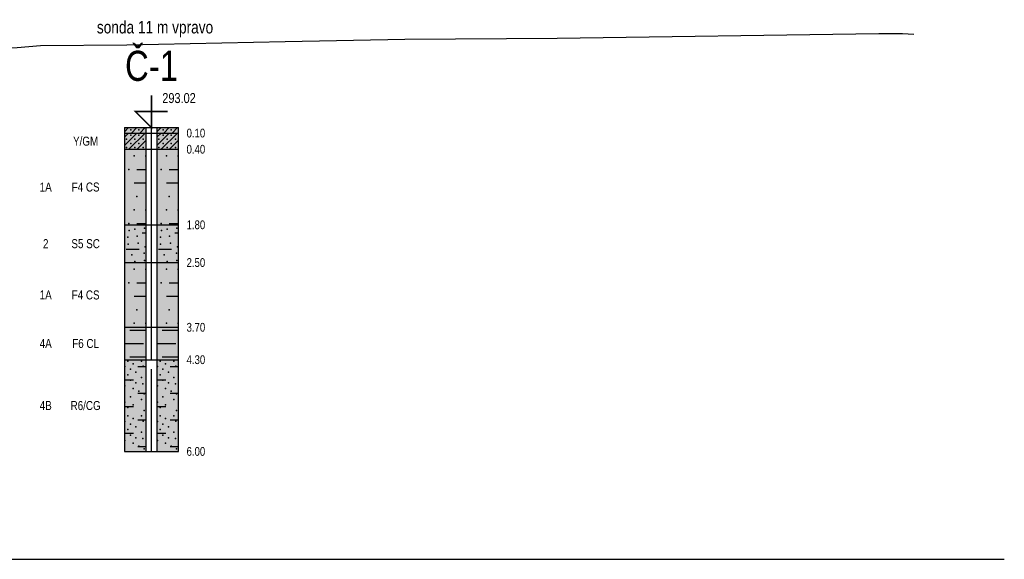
# Model space of a CAD drawing. Header units: metres. Extents: x -912764 to -454925, y -2226138 to -1112338.
# Tile 61 of 256: x -456244 to -456226, y -1113074 to -1113064. Entities that reach past the tile are written whole.
import ezdxf
from ezdxf.enums import TextEntityAlignment as Align

# ---------------------------------------------------------------- set-up
doc = ezdxf.new("R2010")
doc.units = ezdxf.units.M
doc.linetypes.add('DASH-DOT', pattern=[3.556, 1.524, -1.016, 0, -1.016])
doc.linetypes.add('SOLID', pattern=[0])
for name, color, linetype in [('_sonda_C-1', 6, 'SOLID'), ('PR-Teren', 92, 'Continuous'), ('ZPR', 7, 'Continuous')]:
    doc.layers.add(name, color=color, linetype=linetype)
doc.styles.add('Arial', font='arial.ttf', dxfattribs={"width": 0.8})

msp = doc.modelspace()

# ---------------------------------------------------------------- linework, layer by layer
at = {"layer": '_sonda_C-1', "color": 7, "linetype": 'SOLID', "const_width": 0.03}
msp.add_lwpolyline([(-456241.5446, -1113065.6386), (-456241.5446, -1113066.2386), (-456241.8446, -1113065.9386), (-456241.2446, -1113065.9386)], dxfattribs=at)
at = {"layer": '_sonda_C-1', "color": 7, "linetype": 'SOLID'}
for points in [[(-456242.0446, -1113066.3148), (-456241.9684, -1113066.2386)], [(-456242.0446, -1113066.3148), (-456241.9684, -1113066.2386)], [(-456242.0446, -1113066.2386), (-456242.0446, -1113066.3386)], [(-456242.0446, -1113066.2386), (-456241.6446, -1113066.2386)], [(-456242.0446, -1113066.2386), (-456241.6446, -1113066.2386)], [(-456241.916, -1113066.3386), (-456241.816, -1113066.2386)], [(-456241.916, -1113066.3386), (-456241.816, -1113066.2386)], [(-456241.7636, -1113066.3386), (-456241.6636, -1113066.2386)], [(-456241.7636, -1113066.3386), (-456241.6636, -1113066.2386)], [(-456241.6446, -1113066.3386), (-456241.6446, -1113066.2386)], [(-456241.6446, -1113066.2386), (-456241.4446, -1113066.2386)], [(-456241.6446, -1113066.2386), (-456241.4446, -1113066.2386)], [(-456241.4446, -1113066.3148), (-456241.3684, -1113066.2386)], [(-456241.4446, -1113066.3148), (-456241.3684, -1113066.2386)], [(-456241.4446, -1113066.2386), (-456241.4446, -1113066.3386)], [(-456241.4446, -1113066.2386), (-456241.0446, -1113066.2386)], [(-456241.4446, -1113066.2386), (-456241.0446, -1113066.2386)], [(-456241.316, -1113066.3386), (-456241.216, -1113066.2386)], [(-456241.316, -1113066.3386), (-456241.216, -1113066.2386)], [(-456241.1636, -1113066.3386), (-456241.0636, -1113066.2386)], [(-456241.1636, -1113066.3386), (-456241.0636, -1113066.2386)], [(-456241.0446, -1113066.3386), (-456241.0446, -1113066.2386)], [(-456242.0446, -1113066.3386), (-456241.6446, -1113066.3386)], [(-456242.0446, -1113066.4148), (-456241.9684, -1113066.3386)], [(-456242.0446, -1113066.5672), (-456241.816, -1113066.3386)], [(-456242.0446, -1113066.4148), (-456241.9684, -1113066.3386)], [(-456242.0446, -1113066.5672), (-456241.816, -1113066.3386)], [(-456242.0446, -1113066.3386), (-456242.0446, -1113066.6386)], [(-456242.0446, -1113066.3386), (-456241.6446, -1113066.3386)], [(-456241.9636, -1113066.6386), (-456241.6636, -1113066.3386)], [(-456241.9636, -1113066.6386), (-456241.6636, -1113066.3386)], [(-456241.8112, -1113066.6386), (-456241.6446, -1113066.472)], [(-456241.8112, -1113066.6386), (-456241.6446, -1113066.472)], [(-456241.6446, -1113066.6386), (-456241.6446, -1113066.3386)], [(-456241.6446, -1113066.3386), (-456241.4446, -1113066.3386)], [(-456241.6446, -1113066.3386), (-456241.4446, -1113066.3386)], [(-456241.4446, -1113066.3386), (-456241.0446, -1113066.3386)], [(-456241.4446, -1113066.4148), (-456241.3684, -1113066.3386)], [(-456241.4446, -1113066.5672), (-456241.216, -1113066.3386)], [(-456241.4446, -1113066.4148), (-456241.3684, -1113066.3386)], [(-456241.4446, -1113066.5672), (-456241.216, -1113066.3386)], [(-456241.4446, -1113066.3386), (-456241.4446, -1113066.6386)], [(-456241.4446, -1113066.3386), (-456241.0446, -1113066.3386)], [(-456241.3636, -1113066.6386), (-456241.0636, -1113066.3386)], [(-456241.3636, -1113066.6386), (-456241.0636, -1113066.3386)], [(-456241.2112, -1113066.6386), (-456241.0446, -1113066.472)], [(-456241.2112, -1113066.6386), (-456241.0446, -1113066.472)], [(-456241.0446, -1113066.6386), (-456241.0446, -1113066.3386)], [(-456242.0446, -1113066.6386), (-456241.6446, -1113066.6386)], [(-456242.0446, -1113066.6386), (-456242.0446, -1113068.0386)], [(-456242.0446, -1113066.6386), (-456241.6446, -1113066.6386)], [(-456241.6588, -1113066.6386), (-456241.6446, -1113066.6244)], [(-456241.6588, -1113066.6386), (-456241.6446, -1113066.6244)], [(-456241.6446, -1113068.0386), (-456241.6446, -1113066.6386)], [(-456241.6446, -1113066.6386), (-456241.4446, -1113066.6386)], [(-456241.6446, -1113066.6386), (-456241.4446, -1113066.6386)], [(-456241.4446, -1113066.6386), (-456241.0446, -1113066.6386)], [(-456241.4446, -1113066.6386), (-456241.4446, -1113068.0386)], [(-456241.4446, -1113066.6386), (-456241.0446, -1113066.6386)], [(-456241.0588, -1113066.6386), (-456241.0446, -1113066.6244)], [(-456241.0588, -1113066.6386), (-456241.0446, -1113066.6244)], [(-456241.0446, -1113068.0386), (-456241.0446, -1113066.6386)], [(-456241.6643, -1113066.7636), (-456241.6446, -1113066.7636)], [(-456241.0643, -1113066.7636), (-456241.0446, -1113066.7636)], [(-456241.8143, -1113067.0136), (-456241.6446, -1113067.0136)], [(-456241.2143, -1113067.0136), (-456241.0446, -1113067.0136)], [(-456241.8643, -1113067.2636), (-456241.6446, -1113067.2636)], [(-456241.2643, -1113067.2636), (-456241.0446, -1113067.2636)], [(-456241.6643, -1113067.7636), (-456241.6446, -1113067.7636)], [(-456241.0643, -1113067.7636), (-456241.0446, -1113067.7636)], [(-456242.0446, -1113068.0386), (-456241.6446, -1113068.0386)], [(-456242.0446, -1113068.0386), (-456242.0446, -1113068.7386)], [(-456242.0446, -1113068.0386), (-456241.6446, -1113068.0386)], [(-456241.8143, -1113068.0136), (-456241.6446, -1113068.0136)], [(-456241.6446, -1113068.7386), (-456241.6446, -1113068.0386)], [(-456241.6446, -1113068.0386), (-456241.4446, -1113068.0386)], [(-456241.6446, -1113068.0386), (-456241.4446, -1113068.0386)], [(-456241.4446, -1113068.0386), (-456241.0446, -1113068.0386)], [(-456241.4446, -1113068.0386), (-456241.4446, -1113068.7386)], [(-456241.4446, -1113068.0386), (-456241.0446, -1113068.0386)], [(-456241.2143, -1113068.0136), (-456241.0446, -1113068.0136)], [(-456241.0446, -1113068.7386), (-456241.0446, -1113068.0386)], [(-456241.7145, -1113068.1886), (-456241.6446, -1113068.1886)], [(-456241.1145, -1113068.1886), (-456241.0446, -1113068.1886)], [(-456242.0145, -1113068.4886), (-456241.7748, -1113068.4886)], [(-456241.4145, -1113068.4886), (-456241.1748, -1113068.4886)], [(-456242.0446, -1113068.7386), (-456241.6446, -1113068.7386)], [(-456242.0446, -1113068.7386), (-456242.0446, -1113069.9386)], [(-456242.0446, -1113068.7386), (-456241.6446, -1113068.7386)], [(-456241.6643, -1113068.8636), (-456241.6446, -1113068.8636)], [(-456241.6446, -1113069.9386), (-456241.6446, -1113068.7386)], [(-456241.6446, -1113068.7386), (-456241.4446, -1113068.7386)], [(-456241.6446, -1113068.7386), (-456241.4446, -1113068.7386)], [(-456241.4446, -1113068.7386), (-456241.0446, -1113068.7386)], [(-456241.4446, -1113068.7386), (-456241.4446, -1113069.9386)], [(-456241.4446, -1113068.7386), (-456241.0446, -1113068.7386)], [(-456241.0643, -1113068.8636), (-456241.0446, -1113068.8636)], [(-456241.0446, -1113069.9386), (-456241.0446, -1113068.7386)], [(-456241.8143, -1113069.1136), (-456241.6446, -1113069.1136)], [(-456241.2143, -1113069.1136), (-456241.0446, -1113069.1136)], [(-456241.8643, -1113069.3636), (-456241.6446, -1113069.3636)], [(-456241.2643, -1113069.3636), (-456241.0446, -1113069.3636)], [(-456242.0446, -1113069.9386), (-456241.6446, -1113069.9386)], [(-456242.0446, -1113069.9386), (-456242.0446, -1113070.5386)], [(-456242.0446, -1113069.9386), (-456241.6446, -1113069.9386)], [(-456241.6643, -1113069.8636), (-456241.6446, -1113069.8636)], [(-456241.6446, -1113070.5386), (-456241.6446, -1113069.9386)], [(-456241.6446, -1113069.9386), (-456241.4446, -1113069.9386)], [(-456241.6446, -1113069.9386), (-456241.4446, -1113069.9386)], [(-456241.4446, -1113069.9386), (-456241.0446, -1113069.9386)], [(-456241.4446, -1113069.9386), (-456241.4446, -1113070.5386)], [(-456241.4446, -1113069.9386), (-456241.0446, -1113069.9386)], [(-456241.0643, -1113069.8636), (-456241.0446, -1113069.8636)], [(-456241.0446, -1113070.5386), (-456241.0446, -1113069.9386)], [(-456241.9446, -1113069.9886), (-456241.6446, -1113069.9886)], [(-456241.3446, -1113069.9886), (-456241.0446, -1113069.9886)], [(-456242.0446, -1113070.2386), (-456241.6946, -1113070.2386)], [(-456241.4446, -1113070.2386), (-456241.0946, -1113070.2386)], [(-456241.9446, -1113070.4886), (-456241.6446, -1113070.4886)], [(-456241.3446, -1113070.4886), (-456241.0446, -1113070.4886)], [(-456242.0446, -1113070.5386), (-456241.6446, -1113070.5386)], [(-456242.0446, -1113070.5386), (-456242.0446, -1113072.2386)], [(-456242.0446, -1113070.5386), (-456241.6446, -1113070.5386)], [(-456241.7971, -1113070.6623), (-456241.6446, -1113070.6623)], [(-456241.6446, -1113072.2386), (-456241.6446, -1113070.5386)], [(-456241.6446, -1113070.5386), (-456241.4446, -1113070.5386)], [(-456241.6446, -1113070.5386), (-456241.4446, -1113070.5386)], [(-456241.4446, -1113070.5386), (-456241.0446, -1113070.5386)], [(-456241.4446, -1113070.5386), (-456241.4446, -1113072.2386)], [(-456241.4446, -1113070.5386), (-456241.0446, -1113070.5386)], [(-456241.1971, -1113070.6623), (-456241.0446, -1113070.6623)], [(-456241.0446, -1113072.2386), (-456241.0446, -1113070.5386)], [(-456242.0446, -1113070.9098), (-456241.8796, -1113070.9098)], [(-456241.4446, -1113070.9098), (-456241.2796, -1113070.9098)], [(-456241.7971, -1113071.1573), (-456241.6446, -1113071.1573)], [(-456241.1971, -1113071.1573), (-456241.0446, -1113071.1573)], [(-456242.0446, -1113071.4048), (-456241.8796, -1113071.4048)], [(-456241.4446, -1113071.4048), (-456241.2796, -1113071.4048)], [(-456241.7971, -1113071.6523), (-456241.6446, -1113071.6523)], [(-456241.1971, -1113071.6523), (-456241.0446, -1113071.6523)], [(-456242.0446, -1113071.8998), (-456241.8796, -1113071.8998)], [(-456241.4446, -1113071.8998), (-456241.2796, -1113071.8998)], [(-456241.7971, -1113072.1473), (-456241.6446, -1113072.1473)], [(-456241.1971, -1113072.1473), (-456241.0446, -1113072.1473)], [(-456242.0446, -1113072.2386), (-456241.6446, -1113072.2386)], [(-456241.6446, -1113072.2386), (-456241.4446, -1113072.2386)], [(-456241.6446, -1113072.2386), (-456241.4446, -1113072.2386)], [(-456241.4446, -1113072.2386), (-456241.0446, -1113072.2386)]]:
    msp.add_lwpolyline(points, dxfattribs=at)
at = {"layer": '_sonda_C-1', "color": 7, "linetype": 'DASH-DOT'}
for points in [[(-456241.5446, -1113066.3386), (-456241.5446, -1113066.2386)], [(-456241.5446, -1113066.6386), (-456241.5446, -1113066.3386)], [(-456241.5446, -1113068.0386), (-456241.5446, -1113066.6386)], [(-456241.5446, -1113068.7386), (-456241.5446, -1113068.0386)], [(-456241.5446, -1113069.9386), (-456241.5446, -1113068.7386)], [(-456241.5446, -1113070.5386), (-456241.5446, -1113069.9386)], [(-456241.5446, -1113072.2386), (-456241.5446, -1113070.5386)]]:
    msp.add_lwpolyline(points, dxfattribs=at)
at = {"layer": '_sonda_C-1', "color": 7}
for p in [(-456241.9303, -1113066.2767), (-456241.7779, -1113066.2767), (-456241.3303, -1113066.2767), (-456241.1779, -1113066.2767), (-456242.0065, -1113066.4529), (-456241.9303, -1113066.3767), (-456241.8541, -1113066.4529), (-456241.7779, -1113066.3767), (-456241.7017, -1113066.4529), (-456241.4065, -1113066.4529), (-456241.3303, -1113066.3767), (-456241.2541, -1113066.4529), (-456241.1779, -1113066.3767), (-456241.1017, -1113066.4529), (-456242.0065, -1113066.6053), (-456241.9303, -1113066.5291), (-456241.8541, -1113066.6053), (-456241.7779, -1113066.5291), (-456241.7017, -1113066.6053), (-456241.4065, -1113066.6053), (-456241.3303, -1113066.5291), (-456241.2541, -1113066.6053), (-456241.1779, -1113066.5291), (-456241.1017, -1113066.6053), (-456241.8666, -1113066.7636), (-456241.2666, -1113066.7636), (-456241.9666, -1113067.0136), (-456241.3666, -1113067.0136), (-456241.8143, -1113067.5136), (-456241.2143, -1113067.5136), (-456241.8666, -1113067.7636), (-456241.2666, -1113067.7636), (-456241.9666, -1113068.0136), (-456241.8527, -1113068.118), (-456241.6757, -1113068.0982), (-456241.3666, -1113068.0136), (-456241.2527, -1113068.118), (-456241.0757, -1113068.0982), (-456241.9807, -1113068.2663), (-456241.961, -1113068.1457), (-456241.8082, -1113068.2484), (-456241.3807, -1113068.2663), (-456241.361, -1113068.1457), (-456241.2082, -1113068.2484), (-456241.9757, -1113068.3982), (-456241.7914, -1113068.3798), (-456241.661, -1113068.4457), (-456241.3757, -1113068.3982), (-456241.1914, -1113068.3798), (-456241.061, -1113068.4457), (-456241.9109, -1113068.5933), (-456241.6807, -1113068.5663), (-456241.3109, -1113068.5933), (-456241.0807, -1113068.5663), (-456241.8666, -1113068.8636), (-456241.8527, -1113068.718), (-456241.6757, -1113068.6982), (-456241.2666, -1113068.8636), (-456241.2527, -1113068.718), (-456241.0757, -1113068.6982), (-456241.9666, -1113069.1136), (-456241.3666, -1113069.1136), (-456241.8143, -1113069.6136), (-456241.2143, -1113069.6136), (-456241.8666, -1113069.8636), (-456241.2666, -1113069.8636), (-456242.0357, -1113070.6656), (-456241.9849, -1113070.564), (-456241.8833, -1113070.6148), (-456241.7309, -1113070.564), (-456241.696, -1113070.661), (-456241.4357, -1113070.6656), (-456241.3849, -1113070.564), (-456241.2833, -1113070.6148), (-456241.1309, -1113070.564), (-456241.096, -1113070.661), (-456241.9849, -1113070.818), (-456241.9341, -1113070.7164), (-456241.8325, -1113070.7672), (-456241.7309, -1113070.8688), (-456241.3849, -1113070.818), (-456241.3341, -1113070.7164), (-456241.2325, -1113070.7672), (-456241.1309, -1113070.8688), (-456242.0357, -1113071.0212), (-456241.9341, -1113070.9196), (-456241.8325, -1113070.9704), (-456241.7029, -1113070.9865), (-456241.4357, -1113071.0212), (-456241.3341, -1113070.9196), (-456241.2325, -1113070.9704), (-456241.1029, -1113070.9865), (-456241.9341, -1113071.2244), (-456241.8833, -1113071.072), (-456241.7817, -1113071.1228), (-456241.6801, -1113071.1736), (-456241.3341, -1113071.2244), (-456241.2833, -1113071.072), (-456241.1817, -1113071.1228), (-456241.0801, -1113071.1736), (-456242.0357, -1113071.326), (-456241.8833, -1113071.3768), (-456241.7309, -1113071.2752), (-456241.4357, -1113071.326), (-456241.2833, -1113071.3768), (-456241.1309, -1113071.2752), (-456241.9849, -1113071.4276), (-456241.9849, -1113071.58), (-456241.7309, -1113071.58), (-456241.6801, -1113071.4784), (-456241.3849, -1113071.4276), (-456241.3849, -1113071.58), (-456241.1309, -1113071.58), (-456241.0801, -1113071.4784), (-456242.0357, -1113071.6816), (-456241.9341, -1113071.7324), (-456241.8833, -1113071.6308), (-456241.8325, -1113071.7832), (-456241.696, -1113071.677), (-456241.4357, -1113071.6816), (-456241.3341, -1113071.7324), (-456241.2833, -1113071.6308), (-456241.2325, -1113071.7832), (-456241.096, -1113071.677), (-456241.9849, -1113071.834), (-456241.9341, -1113071.9356), (-456241.7309, -1113071.8848), (-456241.3849, -1113071.834), (-456241.3341, -1113071.9356), (-456241.1309, -1113071.8848), (-456242.0357, -1113072.0372), (-456241.8833, -1113072.088), (-456241.8325, -1113071.9864), (-456241.7817, -1113072.1388), (-456241.7029, -1113072.0025), (-456241.4357, -1113072.0372), (-456241.2833, -1113072.088), (-456241.2325, -1113071.9864), (-456241.1817, -1113072.1388), (-456241.1029, -1113072.0025), (-456241.6801, -1113072.1896), (-456241.0801, -1113072.1896)]:
    msp.add_point(p, dxfattribs=at)
for points in [[(-456242.0446, -1113066.3386), (-456241.6446, -1113066.3386), (-456242.0446, -1113066.2386), (-456241.6446, -1113066.2386)], [(-456241.4446, -1113066.3386), (-456241.0446, -1113066.3386), (-456241.4446, -1113066.2386), (-456241.0446, -1113066.2386)]]:
    msp.add_solid(points, dxfattribs=at)
at = {"layer": '_sonda_C-1', "color": 1}
for points in [[(-456242.0446, -1113066.6386), (-456241.6446, -1113066.6386), (-456242.0446, -1113066.3386), (-456241.6446, -1113066.3386)], [(-456241.4446, -1113066.6386), (-456241.0446, -1113066.6386), (-456241.4446, -1113066.3386), (-456241.0446, -1113066.3386)]]:
    msp.add_solid(points, dxfattribs=at)
at = {"layer": '_sonda_C-1', "color": 51}
for points in [[(-456242.0446, -1113068.0386), (-456241.6446, -1113068.0386), (-456242.0446, -1113066.6386), (-456241.6446, -1113066.6386)], [(-456241.4446, -1113068.0386), (-456241.0446, -1113068.0386), (-456241.4446, -1113066.6386), (-456241.0446, -1113066.6386)], [(-456242.0446, -1113069.9386), (-456241.6446, -1113069.9386), (-456242.0446, -1113068.7386), (-456241.6446, -1113068.7386)], [(-456241.4446, -1113069.9386), (-456241.0446, -1113069.9386), (-456241.4446, -1113068.7386), (-456241.0446, -1113068.7386)]]:
    msp.add_solid(points, dxfattribs=at)
at = {"layer": '_sonda_C-1', "color": 141}
for points in [[(-456242.0446, -1113068.7386), (-456241.6446, -1113068.7386), (-456242.0446, -1113068.0386), (-456241.6446, -1113068.0386)], [(-456241.4446, -1113068.7386), (-456241.0446, -1113068.7386), (-456241.4446, -1113068.0386), (-456241.0446, -1113068.0386)]]:
    msp.add_solid(points, dxfattribs=at)
at = {"layer": '_sonda_C-1', "color": 52}
for points in [[(-456242.0446, -1113070.5386), (-456241.6446, -1113070.5386), (-456242.0446, -1113069.9386), (-456241.6446, -1113069.9386)], [(-456241.4446, -1113070.5386), (-456241.0446, -1113070.5386), (-456241.4446, -1113069.9386), (-456241.0446, -1113069.9386)]]:
    msp.add_solid(points, dxfattribs=at)
at = {"layer": '_sonda_C-1', "color": 60}
for points in [[(-456242.0446, -1113072.2386), (-456241.6446, -1113072.2386), (-456242.0446, -1113070.5386), (-456241.6446, -1113070.5386)], [(-456241.4446, -1113072.2386), (-456241.0446, -1113072.2386), (-456241.4446, -1113070.5386), (-456241.0446, -1113070.5386)]]:
    msp.add_solid(points, dxfattribs=at)
at = {"layer": 'PR-Teren', "linetype": 'Continuous', "lineweight": -3}
msp.add_lwpolyline([(-456250.7461, -1113065.5923), (-456250.3253, -1113065.5811), (-456247.4518, -1113065.4484), (-456246.4398, -1113065.12), (-456245.7613, -1113064.8324), (-456244.0361, -1113064.7508), (-456243.6018, -1113064.7158), (-456241.9989, -1113064.7021), (-456239.0672, -1113064.6446), (-456236.8541, -1113064.5968), (-456234.0282, -1113064.5783), (-456228.0714, -1113064.4908), (-456227.6334, -1113064.4945), (-456227.42, -1113064.5062)], dxfattribs=at)
at = {"layer": 'ZPR', "color": 7, "linetype": 'Continuous', "lineweight": -3}
msp.add_line((-456275.7461, -1113074.2386), (-456225.7461, -1113074.2386), dxfattribs=at)

# ---------------------------------------------------------------- texts
at = {"layer": '_sonda_C-1', "color": 7, "style": 'Arial', "width": 0.78}
for s, height, p in [('sonda 11 m vpravo', 0.2325, (-456241.4792, -1113064.5624)), ('Č-1', 0.558, (-456241.5446, -1113065.5386))]:
    msp.add_text(s, height=height, dxfattribs=at).set_placement(p, align=Align.BOTTOM_CENTER)
msp.add_text('293.02', height=0.186, dxfattribs=at).set_placement((-456241.3446, -1113065.8386), align=Align.BOTTOM_LEFT)
for s, p in [('0.10', (-456240.8946, -1113066.3386)), ('0.40', (-456240.8946, -1113066.6386)), ('1.80', (-456240.8946, -1113068.0386)), ('2.50', (-456240.8946, -1113068.7386)), ('3.70', (-456240.8946, -1113069.9386)), ('4.30', (-456240.8946, -1113070.5386)), ('6.00', (-456240.8946, -1113072.2386))]:
    msp.add_text(s, height=0.16275, dxfattribs=at).set_placement(p, align=Align.MIDDLE_LEFT)
for s, p in [('Y/GM', (-456242.7649, -1113066.4886)), ('F4 CS', (-456242.7649, -1113067.3386)), ('S5 SC', (-456242.7649, -1113068.3886)), ('F4 CS', (-456242.7649, -1113069.3386)), ('F6 CL', (-456242.7649, -1113070.2386)), ('R6/CG', (-456242.7649, -1113071.3886))]:
    msp.add_text(s, height=0.1674, dxfattribs=at).set_placement(p, align=Align.MIDDLE_CENTER)
at = {"layer": '_sonda_C-1', "color": 6, "style": 'Arial', "width": 0.78}
for s, p in [('1A', (-456243.504, -1113067.3386)), ('2', (-456243.504, -1113068.3886)), ('1A', (-456243.504, -1113069.3386)), ('4A', (-456243.504, -1113070.2386)), ('4B', (-456243.504, -1113071.3886))]:
    msp.add_text(s, height=0.1674, dxfattribs=at).set_placement(p, align=Align.MIDDLE_CENTER)

doc.saveas('drawing.dxf')
